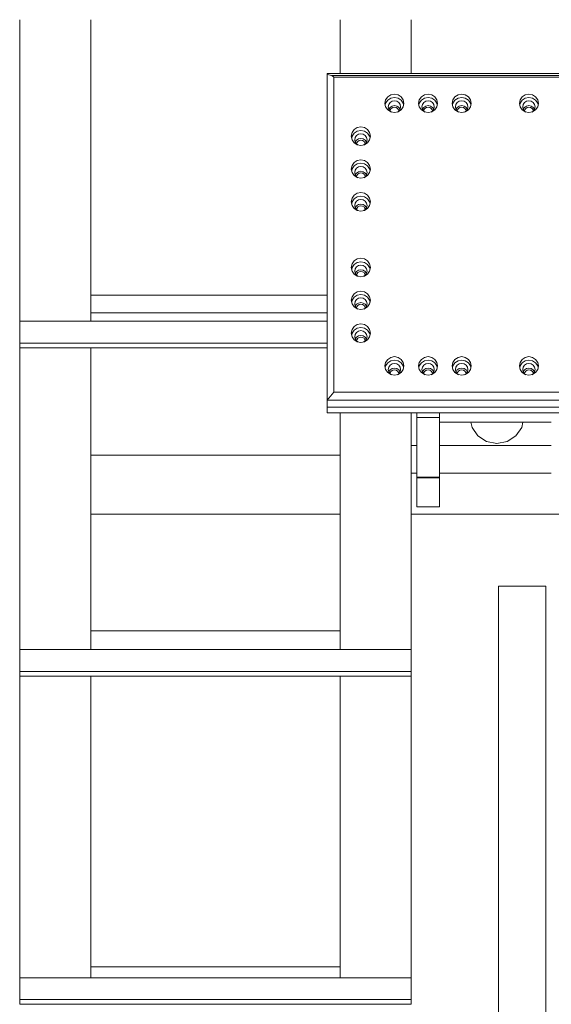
# Model space of a CAD drawing. Header units: millimetres. Extents: x 53056 to 116131, y -669674 to -625124.
# Tile 189 of 256: x 61040 to 61514, y -633938 to -633058. Entities that reach past the tile are written whole.
import ezdxf

# ---------------------------------------------------------------- set-up
doc = ezdxf.new("R2010")
doc.units = ezdxf.units.MM
doc.header["$MEASUREMENT"] = 0
doc.linetypes.add('DGN Style 1', pattern=[536.199087, 0.892178, -535.306909])
doc.linetypes.add('DGN Style 2', pattern=[892.178182, 535.306909, -356.871273])
doc.layers.add('Side Cradle Tower', color=7, linetype='Continuous', lineweight=0)

# ---------------------------------------------------------------- blocks, each defined once
blk = doc.blocks.new('*U55')
at = {"layer": 'Side Cradle Tower', "color": 7, "linetype": 'Continuous', "lineweight": 0}
for p, q in [((-23554.07, 14341.16), (-23554.07, 14071.75)), ((-23490.57, 14071.75), (-23490.57, 14341.16)), ((-23268.04, 14293.23), (-23268.04, 14341.16)), ((-23204.54, 14341.16), (-23204.54, 14293.23)), ((-22979.54, 14293.23), (-23279.54, 14293.23)), ((-23279.54, 14292.06), (-23279.54, 14293.23)), ((-23279.54, 14292.06), (-23279.54, 14001.24)), ((-23275.3, 14291.24), (-23279.54, 14292.06)), ((-22983.78, 14291.24), (-23275.3, 14291.24)), ((-23275.3, 14291.24), (-23273.54, 14289.89)), ((-23234.54, 14289.89), (-23273.54, 14289.89)), ((-23225.55, 14272.31), (-23222.79, 14274.11)), ((-23224.62, 14265.33), (-23223.43, 14267.07)), ((-23219.54, 14271.58), (-23216.29, 14270.95)), ((-23195.55, 14272.31), (-23192.79, 14274.11)), ((-23189.54, 14271.58), (-23186.29, 14270.95)), ((-23165.55, 14272.31), (-23162.79, 14274.11)), ((-23164.62, 14265.33), (-23163.43, 14267.07)), ((-23159.54, 14271.58), (-23156.29, 14270.95)), ((-23105.55, 14272.31), (-23102.79, 14274.11)), ((-23099.54, 14271.58), (-23096.29, 14270.95)), ((-23225.04, 14263.27), (-23224.62, 14265.33)), ((-23223.43, 14262.85), (-23224.59, 14261.16)), ((-23223.43, 14262.85), (-23224.59, 14261.16)), ((-23221.64, 14264.02), (-23223.43, 14262.85)), ((-23221.64, 14264.02), (-23223.43, 14262.85)), ((-23222.98, 14263.15), (-23223.43, 14262.85)), ((-23219.54, 14264.43), (-23217.43, 14264.02)), ((-23218.01, 14262.66), (-23216.71, 14261.82)), ((-23215.65, 14262.85), (-23217.43, 14264.02)), ((-23215.65, 14262.85), (-23217.43, 14264.02)), ((-23215.65, 14262.85), (-23216.37, 14263.32)), ((-23214.49, 14261.16), (-23215.65, 14262.85)), ((-23214.49, 14261.16), (-23215.65, 14262.85)), ((-23193.43, 14262.85), (-23194.59, 14261.16)), ((-23193.43, 14262.85), (-23194.59, 14261.16)), ((-23194.59, 14261.16), (-23194.08, 14261.9)), ((-23191.64, 14264.02), (-23193.43, 14262.85)), ((-23191.64, 14264.02), (-23193.43, 14262.85)), ((-23193.43, 14262.85), (-23193.19, 14263.01)), ((-23189.54, 14264.43), (-23187.43, 14264.02)), ((-23185.65, 14262.85), (-23187.43, 14264.02)), ((-23185.65, 14262.85), (-23187.43, 14264.02)), ((-23185.65, 14259.47), (-23186.93, 14258.63)), ((-23186.1, 14263.15), (-23185.65, 14262.85)), ((-23184.49, 14261.16), (-23185.65, 14262.85)), ((-23184.49, 14261.16), (-23185.65, 14262.85)), ((-23165.04, 14263.27), (-23164.62, 14265.33)), ((-23163.43, 14262.85), (-23164.59, 14261.16)), ((-23163.43, 14262.85), (-23164.59, 14261.16)), ((-23163.45, 14259.5), (-23163.23, 14260.55)), ((-23161.64, 14264.02), (-23163.43, 14262.85)), ((-23161.64, 14264.02), (-23163.43, 14262.85)), ((-23162.98, 14263.15), (-23163.43, 14262.85)), ((-23159.54, 14264.43), (-23157.43, 14264.02)), ((-23157.42, 14264.01), (-23157.43, 14264.02)), ((-23155.65, 14262.85), (-23157.43, 14264.02)), ((-23155.65, 14262.85), (-23157.43, 14264.02)), ((-23155.65, 14262.85), (-23156.19, 14263.21)), ((-23154.49, 14261.16), (-23155.65, 14262.85)), ((-23154.49, 14261.16), (-23155.65, 14262.85)), ((-23154.49, 14261.16), (-23155.27, 14262.3)), ((-23151.04, 14266.43), (-23151.04, 14266.43)), ((-23103.43, 14262.85), (-23104.59, 14261.16)), ((-23103.43, 14262.85), (-23104.59, 14261.16)), ((-23104.09, 14261.89), (-23104.59, 14261.16)), ((-23103.23, 14260.55), (-23103.45, 14259.5)), ((-23103.23, 14260.55), (-23103.45, 14259.5)), ((-23101.64, 14264.02), (-23103.43, 14262.85)), ((-23101.64, 14264.02), (-23103.43, 14262.85)), ((-23103.2, 14263), (-23103.43, 14262.85)), ((-23102.37, 14261.82), (-23103.23, 14260.55)), ((-23102.37, 14261.82), (-23103.23, 14260.55)), ((-23101.07, 14262.66), (-23102.37, 14261.82)), ((-23101.07, 14262.66), (-23102.37, 14261.82)), ((-23099.54, 14264.43), (-23097.43, 14264.02)), ((-23097.33, 14263.95), (-23097.43, 14264.02)), ((-23095.65, 14262.85), (-23097.43, 14264.02)), ((-23095.65, 14262.85), (-23097.43, 14264.02)), ((-23095.65, 14259.47), (-23096.93, 14258.63)), ((-23095.65, 14262.85), (-23096.1, 14263.15)), ((-23094.49, 14261.16), (-23095.65, 14262.85)), ((-23094.49, 14261.16), (-23095.65, 14262.85)), ((-23249.54, 14242.25), (-23246.29, 14241.62)), ((-23243.53, 14242.98), (-23241.69, 14240.29)), ((-23253.43, 14233.53), (-23254.59, 14231.84)), ((-23253.43, 14233.53), (-23254.59, 14231.84)), ((-23254.55, 14231.88), (-23254.59, 14231.84)), ((-23253.43, 14233.53), (-23253.73, 14233.09)), ((-23251.64, 14234.69), (-23253.43, 14233.53)), ((-23251.64, 14234.69), (-23253.43, 14233.53)), ((-23249.54, 14235.1), (-23247.43, 14234.69)), ((-23249.54, 14233.64), (-23248.01, 14233.34)), ((-23246.83, 14234.3), (-23247.43, 14234.69)), ((-23245.65, 14233.53), (-23247.43, 14234.69)), ((-23245.65, 14233.53), (-23247.43, 14234.69)), ((-23244.49, 14231.84), (-23245.65, 14233.53)), ((-23244.49, 14231.84), (-23245.65, 14233.53)), ((-23241.69, 14240.29), (-23241.04, 14237.11)), ((-23252.15, 14229.31), (-23253.43, 14230.14)), ((-23246.29, 14215.46), (-23249.54, 14216.09)), ((-23247.43, 14209.59), (-23249.54, 14210)), ((-23249.54, 14205.78), (-23247.43, 14205.37)), ((-23247.43, 14205.37), (-23247.11, 14205.16)), ((-23254.59, 14202.51), (-23254.41, 14202.76)), ((-23253.59, 14203.97), (-23253.43, 14204.2)), ((-23248.01, 14204.01), (-23246.71, 14203.17)), ((-23245.9, 14204.36), (-23245.65, 14204.2)), ((-23249.54, 14183.6), (-23246.29, 14182.97)), ((-23243.53, 14184.33), (-23241.69, 14181.64)), ((-23241.69, 14181.64), (-23241.04, 14178.46)), ((-23253.43, 14174.88), (-23254.59, 14173.19)), ((-23253.43, 14174.88), (-23254.59, 14173.19)), ((-23254.55, 14173.23), (-23254.59, 14173.19)), ((-23253.43, 14174.88), (-23253.73, 14174.44)), ((-23251.64, 14176.04), (-23253.43, 14174.88)), ((-23251.64, 14176.04), (-23253.43, 14174.88)), ((-23252.15, 14170.66), (-23253.43, 14171.49)), ((-23249.54, 14176.45), (-23247.43, 14176.04)), ((-23246.83, 14175.65), (-23247.43, 14176.04)), ((-23245.65, 14174.88), (-23247.43, 14176.04)), ((-23245.65, 14174.88), (-23247.43, 14176.04)), ((-23246.71, 14173.84), (-23245.84, 14172.57)), ((-23245.84, 14172.57), (-23245.63, 14171.52)), ((-23244.49, 14173.19), (-23245.65, 14174.88)), ((-23244.49, 14173.19), (-23245.65, 14174.88)), ((-23258.04, 14119.81), (-23257.39, 14122.99)), ((-23251.64, 14117.39), (-23253.43, 14116.23)), ((-23251.64, 14117.39), (-23253.43, 14116.23)), ((-23249.54, 14124.95), (-23246.29, 14124.32)), ((-23249.54, 14117.8), (-23247.43, 14117.39)), ((-23247.12, 14117.19), (-23247.43, 14117.39)), ((-23245.65, 14116.23), (-23247.43, 14117.39)), ((-23245.65, 14116.23), (-23247.43, 14117.39)), ((-23253.43, 14116.23), (-23254.59, 14114.53)), ((-23253.43, 14116.23), (-23254.59, 14114.53)), ((-23254.41, 14114.79), (-23254.59, 14114.53)), ((-23253.43, 14116.23), (-23253.58, 14116.01)), ((-23252.15, 14112.01), (-23253.43, 14112.84)), ((-23245.65, 14116.23), (-23245.91, 14116.4)), ((-23244.49, 14114.53), (-23245.65, 14116.23)), ((-23244.49, 14114.53), (-23245.65, 14116.23)), ((-23490.57, 14095.2), (-23279.54, 14095.2)), ((-23249.54, 14095.63), (-23246.29, 14095)), ((-23243.53, 14096.36), (-23241.69, 14093.66)), ((-23241.69, 14093.66), (-23241.04, 14090.48)), ((-23253.43, 14086.9), (-23254.59, 14085.21)), ((-23253.43, 14086.9), (-23254.59, 14085.21)), ((-23254.55, 14085.26), (-23254.59, 14085.21)), ((-23253.43, 14086.9), (-23253.73, 14086.46)), ((-23251.64, 14088.07), (-23253.43, 14086.9)), ((-23251.64, 14088.07), (-23253.43, 14086.9)), ((-23252.15, 14082.68), (-23253.43, 14083.52)), ((-23249.54, 14088.48), (-23247.43, 14088.07)), ((-23246.83, 14087.68), (-23247.43, 14088.07)), ((-23245.65, 14086.9), (-23247.43, 14088.07)), ((-23245.65, 14086.9), (-23247.43, 14088.07)), ((-23246.71, 14085.87), (-23245.84, 14084.6)), ((-23245.84, 14084.6), (-23245.63, 14083.55)), ((-23244.49, 14085.21), (-23245.65, 14086.9)), ((-23244.49, 14085.21), (-23245.65, 14086.9)), ((-23554.07, 14079.2), (-23554.07, 14071.75)), ((-23279.54, 14079.2), (-23490.57, 14079.2)), ((-23490.57, 14074.69), (-23490.57, 14074.69)), ((-23554.07, 14071.75), (-23279.54, 14071.75)), ((-23249.54, 14066.3), (-23246.29, 14065.67)), ((-23253.43, 14057.58), (-23254.59, 14055.88)), ((-23253.43, 14057.58), (-23254.59, 14055.88)), ((-23253.43, 14057.58), (-23253.91, 14056.87)), ((-23251.64, 14058.74), (-23253.43, 14057.58)), ((-23251.64, 14058.74), (-23253.43, 14057.58)), ((-23249.54, 14059.15), (-23247.43, 14058.74)), ((-23245.65, 14057.58), (-23247.43, 14058.74)), ((-23245.65, 14057.58), (-23247.43, 14058.74)), ((-23245.38, 14057.18), (-23245.65, 14057.58)), ((-23244.49, 14055.88), (-23245.65, 14057.58)), ((-23244.49, 14055.88), (-23245.65, 14057.58)), ((-23244.49, 14055.88), (-23244.61, 14056.05)), ((-23554.07, 14052.21), (-23279.54, 14052.21)), ((-23554.07, 14047.97), (-23554.07, 13952.2)), ((-23554.07, 14047.97), (-23554.07, 13778.56)), ((-23554.07, 14047.97), (-23279.54, 14047.97)), ((-23490.57, 13778.56), (-23490.57, 14047.97)), ((-23252.79, 14053.48), (-23255.55, 14055.28)), ((-23252.15, 14053.36), (-23253.43, 14054.19)), ((-23245.84, 14055.27), (-23245.63, 14054.22)), ((-23227.39, 14028.65), (-23228.04, 14031.83)), ((-23221.64, 14029.42), (-23223.43, 14028.25)), ((-23221.64, 14029.42), (-23223.43, 14028.25)), ((-23219.54, 14036.98), (-23216.29, 14036.35)), ((-23219.54, 14029.83), (-23217.43, 14029.42)), ((-23217.21, 14029.27), (-23217.43, 14029.42)), ((-23215.65, 14028.25), (-23217.43, 14029.42)), ((-23215.65, 14028.25), (-23217.43, 14029.42)), ((-23191.64, 14029.42), (-23193.43, 14028.25)), ((-23191.64, 14029.42), (-23193.43, 14028.25)), ((-23191.64, 14033.64), (-23189.54, 14034.05)), ((-23189.54, 14036.98), (-23186.29, 14036.35)), ((-23189.54, 14029.83), (-23187.43, 14029.42)), ((-23185.65, 14028.25), (-23187.43, 14029.42)), ((-23185.65, 14028.25), (-23187.43, 14029.42)), ((-23168.04, 14031.83), (-23167.39, 14035.01)), ((-23167.39, 14035.01), (-23165.55, 14037.71)), ((-23161.64, 14029.42), (-23163.43, 14028.25)), ((-23161.64, 14029.42), (-23163.43, 14028.25)), ((-23161.64, 14033.64), (-23159.54, 14034.05)), ((-23159.54, 14036.98), (-23156.29, 14036.35)), ((-23159.54, 14029.83), (-23157.43, 14029.42)), ((-23156.95, 14029.1), (-23157.43, 14029.42)), ((-23155.65, 14028.25), (-23157.43, 14029.42)), ((-23155.65, 14028.25), (-23157.43, 14029.42)), ((-23151.04, 14031.83), (-23151.04, 14031.83)), ((-23101.64, 14029.42), (-23103.43, 14028.25)), ((-23101.64, 14029.42), (-23103.43, 14028.25)), ((-23101.64, 14033.64), (-23099.54, 14034.05)), ((-23099.54, 14036.98), (-23096.29, 14036.35)), ((-23099.54, 14029.83), (-23097.43, 14029.42)), ((-23096.83, 14029.03), (-23097.43, 14029.42)), ((-23095.65, 14028.25), (-23097.43, 14029.42)), ((-23095.65, 14028.25), (-23097.43, 14029.42)), ((-23223.43, 14028.25), (-23224.59, 14026.56)), ((-23223.43, 14028.25), (-23224.59, 14026.56)), ((-23224.22, 14027.09), (-23224.59, 14026.56)), ((-23218.01, 14028.06), (-23216.71, 14027.22)), ((-23215.65, 14028.25), (-23216.05, 14028.52)), ((-23214.49, 14026.56), (-23215.65, 14028.25)), ((-23214.49, 14026.56), (-23215.65, 14028.25)), ((-23214.04, 14028.67), (-23214.46, 14026.61)), ((-23214.04, 14028.67), (-23214.04, 14028.67)), ((-23193.43, 14028.25), (-23194.59, 14026.56)), ((-23193.43, 14028.25), (-23194.59, 14026.56)), ((-23194.59, 14026.56), (-23194.4, 14026.83)), ((-23193.59, 14028.01), (-23193.43, 14028.25)), ((-23183.53, 14025.96), (-23186.29, 14024.16)), ((-23185.84, 14025.95), (-23185.63, 14024.9)), ((-23185.84, 14025.95), (-23185.63, 14024.9)), ((-23184.49, 14026.56), (-23185.65, 14028.25)), ((-23184.49, 14026.56), (-23185.65, 14028.25)), ((-23184.86, 14027.09), (-23184.49, 14026.56)), ((-23163.43, 14028.25), (-23164.59, 14026.56)), ((-23163.43, 14028.25), (-23164.59, 14026.56)), ((-23164.22, 14027.09), (-23164.59, 14026.56)), ((-23155.65, 14028.25), (-23155.78, 14028.34)), ((-23154.49, 14026.56), (-23155.65, 14028.25)), ((-23154.49, 14026.56), (-23155.65, 14028.25)), ((-23154.49, 14026.56), (-23154.96, 14027.24)), ((-23103.43, 14028.25), (-23104.59, 14026.56)), ((-23103.43, 14028.25), (-23104.59, 14026.56)), ((-23104.41, 14026.82), (-23104.59, 14026.56)), ((-23103.43, 14028.25), (-23103.6, 14028)), ((-23098.01, 14028.06), (-23096.71, 14027.22)), ((-23094.49, 14026.56), (-23095.65, 14028.25)), ((-23094.49, 14026.56), (-23095.65, 14028.25)), ((-23094.49, 14026.56), (-23094.86, 14027.09)), ((-23091.69, 14028.65), (-23093.53, 14025.96)), ((-23273.54, 14015.95), (-23273.54, 14008.37)), ((-23273.54, 14008.37), (-23279.54, 14001.24)), ((-23273.54, 14008.37), (-23234.54, 14008.37)), ((-23279.54, 14001.24), (-23279.54, 13995.13)), ((-23279.54, 14001.24), (-22982.02, 14001.24)), ((-23279.54, 13989.85), (-23279.54, 13995.13)), ((-23279.54, 13989.85), (-23234.54, 13989.85)), ((-23268.04, 13778.56), (-23268.04, 13989.85)), ((-23204.48, 13960.92), (-23204.48, 13989.85)), ((-23199.48, 13985.81), (-23179.48, 13985.81)), ((-23179.48, 13981.75), (-23079.54, 13981.75)), ((-23204.54, 13960.92), (-23199.48, 13960.92)), ((-23179.48, 13960.92), (-23079.54, 13960.92)), ((-23490.57, 13956.71), (-23490.57, 13956.71)), ((-23268.04, 13952.2), (-23490.57, 13952.2)), ((-23268.04, 13956.71), (-23268.04, 13956.71)), ((-23199.48, 13932.37), (-23199.48, 13941.65)), ((-23179.48, 13941.65), (-23179.48, 13932.37)), ((-23199.48, 13935.92), (-23204.54, 13935.92)), ((-23204.48, 13935.92), (-23204.48, 13899.55)), ((-23079.54, 13935.92), (-23179.48, 13935.92)), ((-23199.48, 13932.37), (-23179.48, 13932.37)), ((-23199.48, 13931.95), (-23179.48, 13931.95)), ((-23199.48, 13906.13), (-23199.48, 13906.22)), ((-23179.48, 13906.22), (-23179.48, 13906.13)), ((-23268.04, 13899.55), (-23490.57, 13899.55)), ((-23204.48, 13899.55), (-23054.54, 13899.55)), ((-23199.48, 13906.13), (-23179.48, 13906.13)), ((-23490.57, 13886.25), (-23490.57, 13886.26)), ((-23268.04, 13886.26), (-23268.04, 13886.25)), ((-23105.54, 13835.2), (-23097.5, 13835.2)), ((-23490.57, 13795.2), (-23268.04, 13795.2)), ((-23204.54, 13795.2), (-23204.48, 13795.2)), ((-23204.48, 13778.56), (-23204.48, 13795.2)), ((-23554.07, 13778.56), (-23204.48, 13778.56)), ((-23554.07, 13759.01), (-23204.48, 13759.01)), ((-23554.07, 13754.78), (-23554.07, 13554.19)), ((-23554.07, 13754.78), (-23204.48, 13754.78)), ((-23490.57, 13554.19), (-23490.57, 13754.78)), ((-23268.04, 13554.19), (-23268.04, 13754.78)), ((-23554.07, 13554.19), (-23554.07, 13485.37)), ((-23490.57, 13485.37), (-23490.57, 13554.19)), ((-23268.04, 13485.37), (-23268.04, 13554.19)), ((-23204.54, 13554.19), (-23204.54, 13485.37)), ((-23126.53, 13144.99), (-23126.54, 13554.19)), ((-23084.54, 13554.19), (-23084.54, 13180.11)), ((-23490.57, 13495.2), (-23268.04, 13495.2)), ((-23204.54, 13495.2), (-23204.48, 13495.2)), ((-23204.48, 13485.37), (-23204.48, 13495.2)), ((-23554.07, 13485.37), (-23204.48, 13485.37)), ((-23554.07, 13465.82), (-23204.48, 13465.82)), ((-23554.07, 13461.58), (-23204.48, 13461.58))]:
    blk.add_line(p, q, dxfattribs=at)
at = {"layer": 'Side Cradle Tower', "color": 7, "linetype": 'DGN Style 2', "lineweight": 0}
for p, q in [((-23105.93, 13976.93), (-23111.14, 13969.32)), ((-23104.95, 13981.75), (-23105.93, 13976.93))]:
    blk.add_line(p, q, dxfattribs=at)
at = {"layer": 'Side Cradle Tower', "color": 7, "linetype": 'Continuous', "lineweight": 0, "flags": 128}
for points in [[(-23273.54, 14289.89), (-23273.54, 14251.77), (-23273.54, 14222.45), (-23273.54, 14193.12), (-23273.54, 14149.13), (-23273.54, 14075.82), (-23273.54, 14046.5), (-23273.54, 14015.95)], [(-22985.54, 14015.95), (-22985.54, 14046.5), (-22985.54, 14075.82), (-22985.54, 14149.13), (-22985.54, 14193.12), (-22985.54, 14222.45), (-22985.54, 14251.77), (-22985.54, 14289.89), (-22993.29, 14289.89), (-23024.54, 14289.89), (-23054.54, 14289.89), (-23129.54, 14289.89), (-23174.54, 14289.89), (-23204.54, 14289.89), (-23234.54, 14289.89)], [(-23228.04, 14266.43), (-23227.39, 14269.61), (-23225.55, 14272.31)], [(-23227.72, 14264.85), (-23227.39, 14266.45), (-23225.55, 14269.15), (-23222.79, 14270.95), (-23219.54, 14271.58)], [(-23223.43, 14267.07), (-23221.64, 14268.24), (-23219.54, 14268.65), (-23217.43, 14268.24), (-23215.65, 14267.07), (-23214.46, 14265.33), (-23214.04, 14263.27)], [(-23222.79, 14274.11), (-23219.54, 14274.74), (-23216.29, 14274.11), (-23213.53, 14272.31), (-23211.69, 14269.61), (-23211.04, 14266.43)], [(-23216.29, 14270.95), (-23213.53, 14269.15), (-23211.69, 14266.45), (-23211.36, 14264.85)], [(-23198.04, 14266.43), (-23197.39, 14269.61), (-23195.55, 14272.31)], [(-23197.72, 14264.85), (-23197.39, 14266.45), (-23195.55, 14269.15), (-23192.79, 14270.95), (-23189.54, 14271.58)], [(-23195.04, 14263.27), (-23194.62, 14265.33), (-23193.43, 14267.07), (-23191.64, 14268.24), (-23189.54, 14268.65), (-23187.43, 14268.24), (-23185.65, 14267.07), (-23184.46, 14265.33), (-23184.04, 14263.27)], [(-23192.79, 14274.11), (-23189.54, 14274.74), (-23186.29, 14274.11), (-23183.53, 14272.31), (-23181.69, 14269.61), (-23181.04, 14266.43)], [(-23186.29, 14270.95), (-23183.53, 14269.15), (-23181.69, 14266.45), (-23181.36, 14264.85)], [(-23168.04, 14266.43), (-23167.39, 14269.61), (-23165.55, 14272.31)], [(-23167.72, 14264.85), (-23167.39, 14266.45), (-23165.55, 14269.15), (-23162.79, 14270.95), (-23159.54, 14271.58)], [(-23163.43, 14267.07), (-23161.64, 14268.24), (-23159.54, 14268.65), (-23157.43, 14268.24), (-23155.65, 14267.07), (-23154.46, 14265.33), (-23154.04, 14263.27)], [(-23162.79, 14274.11), (-23159.54, 14274.74), (-23156.29, 14274.11), (-23153.53, 14272.31), (-23151.69, 14269.61), (-23151.04, 14266.43)], [(-23156.29, 14270.95), (-23153.53, 14269.15), (-23151.69, 14266.45), (-23151.36, 14264.85)], [(-23108.04, 14266.43), (-23107.39, 14269.61), (-23105.55, 14272.31)], [(-23107.72, 14264.85), (-23107.39, 14266.45), (-23105.55, 14269.15), (-23102.79, 14270.95), (-23099.54, 14271.58)], [(-23105.04, 14263.27), (-23104.62, 14265.33), (-23103.43, 14267.07), (-23101.64, 14268.24), (-23099.54, 14268.65), (-23097.43, 14268.24), (-23095.65, 14267.07), (-23094.46, 14265.33), (-23094.04, 14263.27)], [(-23102.79, 14274.11), (-23099.54, 14274.74), (-23096.29, 14274.11), (-23093.53, 14272.31), (-23091.69, 14269.61), (-23091.04, 14266.43)], [(-23096.29, 14270.95), (-23093.53, 14269.15), (-23091.69, 14266.45), (-23091.36, 14264.85)], [(-23211.04, 14266.43), (-23211.69, 14263.25), (-23213.53, 14260.56), (-23216.29, 14258.76), (-23219.54, 14258.12), (-23222.79, 14258.76), (-23225.55, 14260.56), (-23227.39, 14263.25), (-23228.04, 14266.43), (-23228.04, 14266.43)], [(-23222.15, 14258.63), (-23223.43, 14259.47), (-23224.62, 14261.21), (-23225.04, 14263.27), (-23225.04, 14263.27)], [(-23224.59, 14261.16), (-23223.43, 14262.85), (-23221.64, 14264.02), (-23219.54, 14264.43)], [(-23223.89, 14262.17), (-23224.42, 14261.4), (-23224.59, 14261.16)], [(-23223.45, 14259.5), (-23223.23, 14260.55), (-23222.37, 14261.82), (-23221.07, 14262.66), (-23219.54, 14262.96), (-23218.01, 14262.66)], [(-23223.45, 14259.5), (-23223.23, 14260.55), (-23222.37, 14261.82), (-23221.07, 14262.66), (-23221.07, 14262.66)], [(-23223.45, 14259.5), (-23223.23, 14260.55), (-23222.37, 14261.82), (-23221.07, 14262.66), (-23221.07, 14262.66)], [(-23218.01, 14262.66), (-23218.01, 14262.66), (-23216.71, 14261.82), (-23215.84, 14260.55), (-23215.63, 14259.5)], [(-23218.01, 14262.66), (-23218.01, 14262.66), (-23216.71, 14261.82), (-23215.84, 14260.55), (-23215.63, 14259.5)], [(-23217.43, 14264.02), (-23215.65, 14262.85), (-23214.49, 14261.16)], [(-23214.04, 14263.27), (-23214.04, 14263.27), (-23214.46, 14261.21), (-23215.65, 14259.47), (-23216.93, 14258.63)], [(-23216.71, 14261.82), (-23215.84, 14260.55), (-23215.63, 14259.5)], [(-23214.49, 14261.16), (-23215.06, 14261.98), (-23215.47, 14262.59)], [(-23183.53, 14260.56), (-23186.29, 14258.76), (-23189.54, 14258.12), (-23192.79, 14258.76), (-23195.55, 14260.56), (-23197.39, 14263.25), (-23198.04, 14266.43), (-23198.04, 14266.43)], [(-23192.15, 14258.63), (-23193.43, 14259.47), (-23194.62, 14261.21), (-23195.04, 14263.27), (-23195.04, 14263.27)], [(-23194.59, 14261.16), (-23193.43, 14262.85), (-23191.64, 14264.02), (-23189.54, 14264.43)], [(-23193.45, 14259.5), (-23193.23, 14260.55), (-23192.37, 14261.82), (-23191.07, 14262.66), (-23189.54, 14262.96), (-23188.01, 14262.66), (-23187.21, 14262.14), (-23186.71, 14261.82), (-23185.84, 14260.55), (-23185.63, 14259.5)], [(-23193.45, 14259.5), (-23193.23, 14260.55), (-23192.37, 14261.82), (-23191.07, 14262.66), (-23191.07, 14262.66)], [(-23193.45, 14259.5), (-23193.23, 14260.55), (-23192.37, 14261.82), (-23191.07, 14262.66), (-23191.07, 14262.66)], [(-23188.01, 14262.66), (-23188.01, 14262.66), (-23187.21, 14262.14), (-23186.71, 14261.82), (-23185.84, 14260.55), (-23185.63, 14259.5)], [(-23188.01, 14262.66), (-23188.01, 14262.66), (-23187.21, 14262.14), (-23186.71, 14261.82), (-23185.84, 14260.55), (-23185.63, 14259.5)], [(-23187.43, 14264.02), (-23185.65, 14262.85), (-23184.49, 14261.16)], [(-23184.04, 14263.27), (-23184.04, 14263.27), (-23184.46, 14261.21), (-23185.65, 14259.47)], [(-23181.04, 14266.43), (-23181.04, 14266.43), (-23181.69, 14263.25), (-23183.53, 14260.56)], [(-23151.04, 14266.43), (-23151.69, 14263.25), (-23153.53, 14260.56), (-23156.29, 14258.76), (-23159.54, 14258.12), (-23162.79, 14258.76), (-23165.55, 14260.56), (-23167.39, 14263.25), (-23168.04, 14266.43), (-23168.04, 14266.43)], [(-23162.15, 14258.63), (-23163.43, 14259.47), (-23164.62, 14261.21), (-23165.04, 14263.27), (-23165.04, 14263.27)], [(-23164.59, 14261.16), (-23163.43, 14262.85), (-23161.64, 14264.02), (-23159.54, 14264.43)], [(-23163.89, 14262.17), (-23164.42, 14261.4), (-23164.59, 14261.16)], [(-23163.45, 14259.5), (-23163.23, 14260.55), (-23162.37, 14261.82), (-23161.07, 14262.66), (-23161.07, 14262.66)], [(-23163.45, 14259.5), (-23163.23, 14260.55), (-23162.37, 14261.82), (-23161.07, 14262.66), (-23161.07, 14262.66)], [(-23163.23, 14260.55), (-23162.37, 14261.82), (-23161.07, 14262.66), (-23159.54, 14262.96), (-23158.01, 14262.66), (-23156.71, 14261.82), (-23155.84, 14260.55), (-23155.63, 14259.5)], [(-23158.01, 14262.66), (-23158.01, 14262.66), (-23156.71, 14261.82), (-23155.84, 14260.55), (-23155.63, 14259.5)], [(-23158.01, 14262.66), (-23158.01, 14262.66), (-23156.71, 14261.82), (-23155.84, 14260.55), (-23155.63, 14259.5)], [(-23157.43, 14264.02), (-23155.65, 14262.85), (-23154.49, 14261.16)], [(-23154.04, 14263.27), (-23154.04, 14263.27), (-23154.46, 14261.21), (-23155.65, 14259.47), (-23156.93, 14258.63)], [(-23102.79, 14258.76), (-23105.55, 14260.56), (-23107.39, 14263.25), (-23108.04, 14266.43), (-23108.04, 14266.43)], [(-23102.15, 14258.63), (-23103.43, 14259.47), (-23104.62, 14261.21), (-23105.04, 14263.27), (-23105.04, 14263.27)], [(-23104.59, 14261.16), (-23103.43, 14262.85), (-23101.64, 14264.02), (-23099.54, 14264.43)], [(-23103.45, 14259.5), (-23103.23, 14260.55), (-23102.37, 14261.82), (-23101.07, 14262.66), (-23099.54, 14262.96), (-23098.01, 14262.66), (-23096.71, 14261.82), (-23095.84, 14260.55), (-23095.63, 14259.5)], [(-23091.04, 14266.43), (-23091.04, 14266.43), (-23091.69, 14263.25), (-23093.53, 14260.56), (-23096.29, 14258.76), (-23099.54, 14258.12), (-23102.79, 14258.76)], [(-23098.01, 14262.66), (-23096.71, 14261.82), (-23095.84, 14260.55), (-23095.63, 14259.5)], [(-23098.01, 14262.66), (-23096.71, 14261.82), (-23095.84, 14260.55), (-23095.63, 14259.5)], [(-23097.43, 14264.02), (-23095.65, 14262.85), (-23094.49, 14261.16)], [(-23094.04, 14263.27), (-23094.04, 14263.27), (-23094.46, 14261.21), (-23095.65, 14259.47)], [(-23258.04, 14237.11), (-23257.39, 14240.29), (-23255.55, 14242.98), (-23252.79, 14244.78), (-23249.54, 14245.42), (-23246.29, 14244.78), (-23243.53, 14242.98)], [(-23257.72, 14235.53), (-23257.39, 14237.12), (-23255.55, 14239.82), (-23252.79, 14241.62), (-23249.54, 14242.25)], [(-23246.29, 14241.62), (-23243.53, 14239.82), (-23241.69, 14237.12), (-23241.36, 14235.53)], [(-23241.04, 14237.11), (-23241.69, 14233.93), (-23243.53, 14231.23), (-23246.29, 14229.43), (-23249.54, 14228.8), (-23252.79, 14229.43), (-23255.55, 14231.23), (-23257.39, 14233.93), (-23258.04, 14237.11), (-23258.04, 14237.11)], [(-23255.04, 14233.94), (-23254.62, 14236), (-23253.43, 14237.75), (-23251.64, 14238.91), (-23249.54, 14239.32), (-23247.43, 14238.91), (-23245.65, 14237.75), (-23244.46, 14236), (-23244.04, 14233.94)], [(-23253.43, 14230.14), (-23254.62, 14231.89), (-23255.04, 14233.94), (-23255.04, 14233.94)], [(-23254.59, 14231.84), (-23253.43, 14233.53), (-23251.64, 14234.69), (-23249.54, 14235.1)], [(-23253.45, 14230.17), (-23253.23, 14231.22), (-23252.37, 14232.49), (-23251.07, 14233.34), (-23249.54, 14233.64)], [(-23253.45, 14230.17), (-23253.23, 14231.22), (-23252.37, 14232.49), (-23251.07, 14233.34), (-23251.07, 14233.34)], [(-23253.45, 14230.17), (-23253.23, 14231.22), (-23252.37, 14232.49), (-23251.07, 14233.34), (-23251.07, 14233.34)], [(-23248.01, 14233.34), (-23246.71, 14232.49), (-23245.84, 14231.22), (-23245.63, 14230.17)], [(-23248.01, 14233.34), (-23248.01, 14233.34), (-23246.71, 14232.49), (-23245.84, 14231.22), (-23245.63, 14230.17)], [(-23248.01, 14233.34), (-23248.01, 14233.34), (-23246.71, 14232.49), (-23245.84, 14231.22), (-23245.63, 14230.17)], [(-23247.43, 14234.69), (-23245.65, 14233.53), (-23244.49, 14231.84)], [(-23244.04, 14233.94), (-23244.04, 14233.94), (-23244.46, 14231.89), (-23245.65, 14230.14), (-23246.93, 14229.31)], [(-23249.54, 14216.09), (-23252.79, 14215.46), (-23255.55, 14213.66), (-23257.39, 14210.96), (-23258.04, 14207.78)], [(-23241.04, 14207.78), (-23241.69, 14210.96), (-23243.53, 14213.66), (-23246.29, 14215.46)], [(-23241.04, 14207.78), (-23241.04, 14207.78), (-23241.69, 14204.6), (-23243.53, 14201.91), (-23246.29, 14200.11), (-23249.54, 14199.47), (-23252.79, 14200.11), (-23255.55, 14201.91), (-23257.39, 14204.6), (-23258.04, 14207.78), (-23258.04, 14207.78)], [(-23241.36, 14206.2), (-23241.69, 14207.8), (-23243.53, 14210.49), (-23246.29, 14212.3), (-23249.54, 14212.93), (-23252.79, 14212.3), (-23255.55, 14210.49), (-23257.39, 14207.8), (-23257.72, 14206.2)], [(-23249.54, 14210), (-23251.64, 14209.59), (-23253.43, 14208.42), (-23254.62, 14206.68), (-23255.04, 14204.62)], [(-23254.59, 14202.51), (-23253.43, 14204.2), (-23251.64, 14205.37), (-23249.54, 14205.78)], [(-23254.59, 14202.51), (-23253.43, 14204.2), (-23251.64, 14205.37), (-23251.64, 14205.37)], [(-23254.59, 14202.51), (-23253.43, 14204.2), (-23251.64, 14205.37), (-23251.64, 14205.37)], [(-23244.04, 14204.62), (-23244.46, 14206.68), (-23245.65, 14208.42), (-23247.43, 14209.59)], [(-23247.43, 14205.37), (-23245.65, 14204.2), (-23244.49, 14202.51)], [(-23247.43, 14205.37), (-23247.43, 14205.37), (-23245.65, 14204.2), (-23244.49, 14202.51)], [(-23247.43, 14205.37), (-23247.43, 14205.37), (-23245.65, 14204.2), (-23244.49, 14202.51)], [(-23252.15, 14199.98), (-23253.43, 14200.82), (-23254.62, 14202.56), (-23255.04, 14204.62), (-23255.04, 14204.62)], [(-23253.45, 14200.85), (-23253.23, 14201.9), (-23252.37, 14203.17), (-23251.07, 14204.01), (-23249.54, 14204.31), (-23248.01, 14204.01)], [(-23253.45, 14200.85), (-23253.23, 14201.9), (-23252.37, 14203.17), (-23251.07, 14204.01), (-23251.07, 14204.01)], [(-23253.45, 14200.85), (-23253.23, 14201.9), (-23252.37, 14203.17), (-23251.07, 14204.01), (-23251.07, 14204.01)], [(-23248.01, 14204.01), (-23248.01, 14204.01), (-23246.71, 14203.17)], [(-23248.01, 14204.01), (-23248.01, 14204.01), (-23246.71, 14203.17)], [(-23244.04, 14204.62), (-23244.04, 14204.62), (-23244.46, 14202.56), (-23245.65, 14200.82), (-23246.93, 14199.98)], [(-23246.71, 14203.17), (-23245.84, 14201.9), (-23245.63, 14200.85)], [(-23246.71, 14203.17), (-23245.84, 14201.9), (-23245.63, 14200.85)], [(-23246.71, 14203.17), (-23245.84, 14201.9), (-23245.63, 14200.85)], [(-23258.04, 14178.46), (-23257.39, 14181.64), (-23255.55, 14184.33), (-23252.79, 14186.13), (-23249.54, 14186.77), (-23246.29, 14186.13), (-23243.53, 14184.33)], [(-23257.72, 14176.88), (-23257.39, 14178.47), (-23255.55, 14181.17), (-23252.79, 14182.97), (-23249.54, 14183.6)], [(-23255.04, 14175.29), (-23254.62, 14177.35), (-23253.43, 14179.1), (-23251.64, 14180.26), (-23249.54, 14180.67), (-23247.43, 14180.26), (-23245.65, 14179.1), (-23244.46, 14177.35), (-23244.04, 14175.29)], [(-23246.29, 14182.97), (-23243.53, 14181.17), (-23241.69, 14178.47), (-23241.36, 14176.88)], [(-23241.04, 14178.46), (-23241.69, 14175.28), (-23243.53, 14172.58), (-23246.29, 14170.78), (-23249.54, 14170.15), (-23252.79, 14170.78), (-23255.55, 14172.58), (-23257.39, 14175.28), (-23258.04, 14178.46), (-23258.04, 14178.46)], [(-23253.43, 14171.49), (-23254.62, 14173.24), (-23255.04, 14175.29), (-23255.04, 14175.29)], [(-23254.59, 14173.19), (-23253.43, 14174.88), (-23251.64, 14176.04), (-23249.54, 14176.45)], [(-23253.45, 14171.52), (-23253.23, 14172.57), (-23252.37, 14173.84), (-23251.07, 14174.69), (-23249.54, 14174.99), (-23248.01, 14174.69), (-23246.71, 14173.84)], [(-23253.45, 14171.52), (-23253.23, 14172.57), (-23252.37, 14173.84), (-23251.07, 14174.69), (-23251.07, 14174.69)], [(-23253.45, 14171.52), (-23253.23, 14172.57), (-23252.37, 14173.84), (-23251.07, 14174.69), (-23251.07, 14174.69)], [(-23248.01, 14174.69), (-23248.01, 14174.69), (-23246.71, 14173.84), (-23245.84, 14172.57), (-23245.63, 14171.52)], [(-23248.01, 14174.69), (-23248.01, 14174.69), (-23246.71, 14173.84), (-23245.84, 14172.57), (-23245.63, 14171.52)], [(-23247.43, 14176.04), (-23245.65, 14174.88), (-23244.49, 14173.19)], [(-23244.04, 14175.29), (-23244.04, 14175.29), (-23244.46, 14173.24), (-23245.65, 14171.49), (-23246.93, 14170.66)], [(-23257.39, 14122.99), (-23255.55, 14125.68), (-23252.79, 14127.48), (-23249.54, 14128.12), (-23246.29, 14127.48), (-23243.53, 14125.68), (-23241.69, 14122.99), (-23241.04, 14119.81)], [(-23241.69, 14116.63), (-23243.53, 14113.93), (-23246.29, 14112.13), (-23249.54, 14111.5), (-23252.79, 14112.13), (-23255.55, 14113.93), (-23257.39, 14116.63), (-23258.04, 14119.81), (-23258.04, 14119.81)], [(-23257.72, 14118.23), (-23257.39, 14119.82), (-23255.55, 14122.52), (-23252.79, 14124.32), (-23249.54, 14124.95)], [(-23255.04, 14116.64), (-23254.62, 14118.7), (-23253.43, 14120.45), (-23251.64, 14121.61), (-23249.54, 14122.02), (-23247.43, 14121.61), (-23245.65, 14120.45), (-23244.46, 14118.7), (-23244.04, 14116.64)], [(-23254.59, 14114.53), (-23253.43, 14116.23), (-23251.64, 14117.39), (-23249.54, 14117.8)], [(-23247.43, 14117.39), (-23245.65, 14116.23), (-23244.49, 14114.53)], [(-23246.29, 14124.32), (-23243.53, 14122.52), (-23241.69, 14119.82), (-23241.36, 14118.23)], [(-23241.04, 14119.81), (-23241.04, 14119.81), (-23241.69, 14116.63)], [(-23253.43, 14112.84), (-23254.62, 14114.59), (-23255.04, 14116.64), (-23255.04, 14116.64)], [(-23253.45, 14112.87), (-23253.23, 14113.92), (-23252.37, 14115.19), (-23251.07, 14116.04), (-23249.54, 14116.34), (-23248.01, 14116.04), (-23246.71, 14115.19), (-23245.84, 14113.92), (-23245.63, 14112.87)], [(-23253.45, 14112.87), (-23253.23, 14113.92), (-23252.37, 14115.19), (-23251.07, 14116.04), (-23251.07, 14116.04)], [(-23253.45, 14112.87), (-23253.23, 14113.92), (-23252.37, 14115.19), (-23251.07, 14116.04), (-23251.07, 14116.04)], [(-23248.01, 14116.04), (-23248.01, 14116.04), (-23246.71, 14115.19), (-23245.84, 14113.92), (-23245.63, 14112.87)], [(-23248.01, 14116.04), (-23248.01, 14116.04), (-23246.71, 14115.19), (-23245.84, 14113.92), (-23245.63, 14112.87)], [(-23244.04, 14116.64), (-23244.04, 14116.64), (-23244.46, 14114.59), (-23245.65, 14112.84), (-23246.93, 14112.01)], [(-23258.04, 14090.48), (-23257.39, 14093.66), (-23255.55, 14096.36), (-23252.79, 14098.16), (-23249.54, 14098.79), (-23246.29, 14098.16), (-23243.53, 14096.36)], [(-23257.72, 14088.9), (-23257.39, 14090.5), (-23255.55, 14093.19), (-23252.79, 14095), (-23249.54, 14095.63)], [(-23255.04, 14087.32), (-23254.62, 14089.38), (-23253.43, 14091.12), (-23251.64, 14092.29), (-23249.54, 14092.7), (-23247.43, 14092.29), (-23245.65, 14091.12), (-23244.46, 14089.38), (-23244.04, 14087.32)], [(-23246.29, 14095), (-23243.53, 14093.19), (-23241.69, 14090.5), (-23241.36, 14088.9)], [(-23241.04, 14090.48), (-23241.69, 14087.3), (-23243.53, 14084.61), (-23246.29, 14082.81), (-23249.54, 14082.17), (-23252.79, 14082.81), (-23255.55, 14084.61), (-23257.39, 14087.3), (-23258.04, 14090.48), (-23258.04, 14090.48)], [(-23253.43, 14083.52), (-23254.62, 14085.26), (-23255.04, 14087.32), (-23255.04, 14087.32)], [(-23254.59, 14085.21), (-23253.43, 14086.9), (-23251.64, 14088.07), (-23249.54, 14088.48)], [(-23253.45, 14083.55), (-23253.23, 14084.6), (-23252.37, 14085.87), (-23251.07, 14086.71), (-23249.54, 14087.01), (-23248.01, 14086.71), (-23246.71, 14085.87)], [(-23253.45, 14083.55), (-23253.23, 14084.6), (-23252.37, 14085.87), (-23251.07, 14086.71), (-23251.07, 14086.71)], [(-23253.45, 14083.55), (-23253.23, 14084.6), (-23252.37, 14085.87), (-23251.07, 14086.71), (-23251.07, 14086.71)], [(-23248.01, 14086.71), (-23248.01, 14086.71), (-23246.71, 14085.87), (-23245.84, 14084.6), (-23245.63, 14083.55)], [(-23248.01, 14086.71), (-23248.01, 14086.71), (-23246.71, 14085.87), (-23245.84, 14084.6), (-23245.63, 14083.55)], [(-23247.43, 14088.07), (-23245.65, 14086.9), (-23244.49, 14085.21)], [(-23244.04, 14087.32), (-23244.04, 14087.32), (-23244.46, 14085.26), (-23245.65, 14083.52), (-23246.93, 14082.68)], [(-23554.07, 14047.97), (-23554.07, 14052.21), (-23554.07, 14071.75)], [(-23258.04, 14061.16), (-23257.39, 14064.34), (-23255.55, 14067.03), (-23252.79, 14068.83), (-23249.54, 14069.47), (-23246.29, 14068.83), (-23243.53, 14067.03), (-23241.69, 14064.34), (-23241.04, 14061.16)], [(-23257.72, 14059.58), (-23257.39, 14061.17), (-23255.55, 14063.87), (-23252.79, 14065.67), (-23249.54, 14066.3)], [(-23246.29, 14065.67), (-23243.53, 14063.87), (-23241.69, 14061.17), (-23241.36, 14059.58)], [(-23255.55, 14055.28), (-23257.39, 14057.98), (-23258.04, 14061.16), (-23258.04, 14061.16)], [(-23255.04, 14057.99), (-23254.62, 14060.05), (-23253.43, 14061.8), (-23251.64, 14062.96), (-23249.54, 14063.37), (-23247.43, 14062.96), (-23245.65, 14061.8), (-23244.46, 14060.05), (-23244.04, 14057.99)], [(-23253.43, 14054.19), (-23254.62, 14055.94), (-23255.04, 14057.99), (-23255.04, 14057.99)], [(-23254.59, 14055.88), (-23253.43, 14057.58), (-23251.64, 14058.74), (-23249.54, 14059.15)], [(-23253.45, 14054.22), (-23253.23, 14055.27), (-23252.37, 14056.54), (-23251.07, 14057.39), (-23249.54, 14057.69), (-23248.01, 14057.39), (-23246.71, 14056.54), (-23245.84, 14055.27)], [(-23253.45, 14054.22), (-23253.23, 14055.27), (-23252.37, 14056.54), (-23251.07, 14057.39), (-23251.07, 14057.39)], [(-23253.45, 14054.22), (-23253.23, 14055.27), (-23252.37, 14056.54), (-23251.07, 14057.39), (-23251.07, 14057.39)], [(-23251.64, 14058.74), (-23252.54, 14058.16), (-23253.16, 14057.75)], [(-23241.04, 14061.16), (-23241.04, 14061.16), (-23241.69, 14057.98), (-23243.53, 14055.28), (-23246.29, 14053.48), (-23249.54, 14052.85), (-23252.79, 14053.48)], [(-23248.01, 14057.39), (-23248.01, 14057.39), (-23246.71, 14056.54), (-23245.84, 14055.27), (-23245.63, 14054.22)], [(-23248.01, 14057.39), (-23248.01, 14057.39), (-23246.71, 14056.54), (-23245.84, 14055.27), (-23245.63, 14054.22)], [(-23247.43, 14058.74), (-23245.65, 14057.58), (-23244.49, 14055.88)], [(-23246.32, 14058.02), (-23247.02, 14058.47), (-23247.43, 14058.74)], [(-23244.04, 14057.99), (-23244.04, 14057.99), (-23244.46, 14055.94), (-23245.65, 14054.19), (-23246.93, 14053.36)], [(-23228.04, 14031.83), (-23227.39, 14035.01), (-23225.55, 14037.71), (-23222.79, 14039.51), (-23219.54, 14040.14), (-23216.29, 14039.51), (-23213.53, 14037.71), (-23211.69, 14035.01), (-23211.04, 14031.83)], [(-23198.04, 14031.83), (-23197.39, 14035.01), (-23195.55, 14037.71), (-23192.79, 14039.51), (-23189.54, 14040.14), (-23186.29, 14039.51), (-23183.53, 14037.71), (-23181.69, 14035.01), (-23181.04, 14031.83)], [(-23165.55, 14037.71), (-23162.79, 14039.51), (-23159.54, 14040.14), (-23156.29, 14039.51), (-23153.53, 14037.71), (-23151.69, 14035.01), (-23151.04, 14031.83)], [(-23108.04, 14031.83), (-23107.39, 14035.01), (-23105.55, 14037.71), (-23102.79, 14039.51), (-23099.54, 14040.14), (-23096.29, 14039.51), (-23093.53, 14037.71), (-23091.69, 14035.01), (-23091.04, 14031.83)], [(-23227.72, 14030.25), (-23227.39, 14031.85), (-23225.55, 14034.54), (-23222.79, 14036.35), (-23219.54, 14036.98)], [(-23211.04, 14031.83), (-23211.04, 14031.83), (-23211.69, 14028.65), (-23213.53, 14025.96), (-23216.29, 14024.16), (-23219.54, 14023.52), (-23222.79, 14024.16), (-23225.55, 14025.96), (-23227.39, 14028.65)], [(-23225.04, 14028.67), (-23224.62, 14030.73), (-23223.43, 14032.47), (-23221.64, 14033.64), (-23219.54, 14034.05), (-23217.43, 14033.64), (-23215.65, 14032.47), (-23214.46, 14030.73), (-23214.04, 14028.67)], [(-23224.59, 14026.56), (-23223.43, 14028.25), (-23221.64, 14029.42), (-23219.54, 14029.83)], [(-23214.49, 14026.56), (-23215.65, 14028.25), (-23217.43, 14029.42)], [(-23216.29, 14036.35), (-23213.53, 14034.54), (-23211.69, 14031.85), (-23211.36, 14030.25)], [(-23186.29, 14024.16), (-23189.54, 14023.52), (-23192.79, 14024.16), (-23195.55, 14025.96), (-23197.39, 14028.65), (-23198.04, 14031.83), (-23198.04, 14031.83)], [(-23197.72, 14030.25), (-23197.39, 14031.85), (-23195.55, 14034.54), (-23192.79, 14036.35), (-23189.54, 14036.98)], [(-23195.04, 14028.67), (-23194.62, 14030.73), (-23193.43, 14032.47), (-23191.64, 14033.64)], [(-23194.59, 14026.56), (-23193.43, 14028.25), (-23191.64, 14029.42), (-23189.54, 14029.83)], [(-23189.54, 14034.05), (-23187.43, 14033.64), (-23185.65, 14032.47), (-23184.46, 14030.73), (-23184.04, 14028.67)], [(-23187.43, 14029.42), (-23185.65, 14028.25), (-23184.49, 14026.56)], [(-23186.29, 14036.35), (-23183.53, 14034.54), (-23181.69, 14031.85), (-23181.36, 14030.25)], [(-23181.04, 14031.83), (-23181.04, 14031.83), (-23181.69, 14028.65), (-23183.53, 14025.96)], [(-23151.04, 14031.83), (-23151.69, 14028.65), (-23153.53, 14025.96), (-23156.29, 14024.16), (-23159.54, 14023.52), (-23162.79, 14024.16), (-23165.55, 14025.96), (-23167.39, 14028.65), (-23168.04, 14031.83), (-23168.04, 14031.83)], [(-23167.72, 14030.25), (-23167.39, 14031.85), (-23165.55, 14034.54), (-23162.79, 14036.35), (-23159.54, 14036.98)], [(-23165.04, 14028.67), (-23164.62, 14030.73), (-23163.43, 14032.47), (-23161.64, 14033.64)], [(-23164.59, 14026.56), (-23163.43, 14028.25), (-23161.64, 14029.42), (-23159.54, 14029.83)], [(-23159.54, 14034.05), (-23157.43, 14033.64), (-23155.65, 14032.47), (-23154.46, 14030.73), (-23154.04, 14028.67)], [(-23157.43, 14029.42), (-23155.65, 14028.25), (-23154.49, 14026.56)], [(-23156.29, 14036.35), (-23153.53, 14034.54), (-23151.69, 14031.85), (-23151.36, 14030.25)], [(-23093.53, 14025.96), (-23096.29, 14024.16), (-23099.54, 14023.52), (-23102.79, 14024.16), (-23105.55, 14025.96), (-23107.39, 14028.65), (-23108.04, 14031.83), (-23108.04, 14031.83)], [(-23107.72, 14030.25), (-23107.39, 14031.85), (-23105.55, 14034.54), (-23102.79, 14036.35), (-23099.54, 14036.98)], [(-23105.04, 14028.67), (-23104.62, 14030.73), (-23103.43, 14032.47), (-23101.64, 14033.64)], [(-23104.59, 14026.56), (-23103.43, 14028.25), (-23101.64, 14029.42), (-23099.54, 14029.83)], [(-23099.54, 14034.05), (-23097.43, 14033.64), (-23095.65, 14032.47), (-23094.46, 14030.73), (-23094.04, 14028.67)], [(-23097.43, 14029.42), (-23095.65, 14028.25), (-23094.49, 14026.56)], [(-23096.29, 14036.35), (-23093.53, 14034.54), (-23091.69, 14031.85), (-23091.36, 14030.25)], [(-23091.04, 14031.83), (-23091.04, 14031.83), (-23091.69, 14028.65)], [(-23222.15, 14024.03), (-23223.43, 14024.87), (-23224.62, 14026.61), (-23225.04, 14028.67), (-23225.04, 14028.67)], [(-23223.45, 14024.9), (-23223.23, 14025.95), (-23222.37, 14027.22), (-23221.07, 14028.06), (-23219.54, 14028.36), (-23218.01, 14028.06)], [(-23223.45, 14024.9), (-23223.23, 14025.95), (-23222.37, 14027.22), (-23221.07, 14028.06)], [(-23223.45, 14024.9), (-23223.23, 14025.95), (-23222.37, 14027.22), (-23221.07, 14028.06)], [(-23218.01, 14028.06), (-23218.01, 14028.06), (-23216.71, 14027.22), (-23215.84, 14025.95), (-23215.63, 14024.9)], [(-23218.01, 14028.06), (-23218.01, 14028.06), (-23216.71, 14027.22), (-23215.84, 14025.95), (-23215.63, 14024.9)], [(-23214.46, 14026.61), (-23215.65, 14024.87), (-23216.93, 14024.03)], [(-23216.71, 14027.22), (-23215.84, 14025.95), (-23215.63, 14024.9)], [(-23214.49, 14026.56), (-23214.73, 14026.91), (-23215.2, 14027.6)], [(-23192.15, 14024.03), (-23193.43, 14024.87), (-23194.62, 14026.61), (-23195.04, 14028.67), (-23195.04, 14028.67)], [(-23193.45, 14024.9), (-23193.23, 14025.95), (-23192.37, 14027.22), (-23191.07, 14028.06), (-23189.54, 14028.36), (-23188.01, 14028.06), (-23187.21, 14027.54), (-23186.71, 14027.22), (-23185.84, 14025.95), (-23185.63, 14024.9)], [(-23193.45, 14024.9), (-23193.23, 14025.95), (-23192.37, 14027.22), (-23191.07, 14028.06), (-23191.07, 14028.06)], [(-23193.45, 14024.9), (-23193.23, 14025.95), (-23192.37, 14027.22), (-23191.07, 14028.06), (-23191.07, 14028.06)], [(-23188.01, 14028.06), (-23188.01, 14028.06), (-23187.21, 14027.54), (-23186.71, 14027.22), (-23185.84, 14025.95)], [(-23188.01, 14028.06), (-23188.01, 14028.06), (-23187.21, 14027.54), (-23186.71, 14027.22), (-23185.84, 14025.95)], [(-23184.04, 14028.67), (-23184.04, 14028.67), (-23184.46, 14026.61), (-23185.65, 14024.87), (-23186.93, 14024.03)], [(-23162.15, 14024.03), (-23163.43, 14024.87), (-23164.62, 14026.61), (-23165.04, 14028.67), (-23165.04, 14028.67)], [(-23163.45, 14024.9), (-23163.23, 14025.95), (-23162.37, 14027.22), (-23161.07, 14028.06), (-23159.54, 14028.36), (-23158.01, 14028.06), (-23156.71, 14027.22), (-23155.84, 14025.95), (-23155.63, 14024.9)], [(-23163.45, 14024.9), (-23163.23, 14025.95), (-23162.37, 14027.22), (-23161.07, 14028.06), (-23161.07, 14028.06)], [(-23163.45, 14024.9), (-23163.23, 14025.95), (-23162.37, 14027.22), (-23161.07, 14028.06), (-23161.07, 14028.06)], [(-23158.01, 14028.06), (-23158.01, 14028.06), (-23156.71, 14027.22), (-23155.84, 14025.95), (-23155.63, 14024.9)], [(-23158.01, 14028.06), (-23158.01, 14028.06), (-23156.71, 14027.22), (-23155.84, 14025.95), (-23155.63, 14024.9)], [(-23154.04, 14028.67), (-23154.04, 14028.67), (-23154.46, 14026.61), (-23155.65, 14024.87), (-23156.93, 14024.03)], [(-23102.15, 14024.03), (-23103.43, 14024.87), (-23104.62, 14026.61), (-23105.04, 14028.67), (-23105.04, 14028.67)], [(-23103.45, 14024.9), (-23103.23, 14025.95), (-23102.37, 14027.22), (-23101.07, 14028.06), (-23099.54, 14028.36), (-23098.01, 14028.06)], [(-23103.45, 14024.9), (-23103.23, 14025.95), (-23102.37, 14027.22), (-23101.07, 14028.06), (-23101.07, 14028.06)], [(-23103.45, 14024.9), (-23103.23, 14025.95), (-23102.37, 14027.22), (-23101.07, 14028.06), (-23101.07, 14028.06)], [(-23098.01, 14028.06), (-23098.01, 14028.06), (-23096.71, 14027.22), (-23095.84, 14025.95), (-23095.63, 14024.9)], [(-23098.01, 14028.06), (-23098.01, 14028.06), (-23096.71, 14027.22), (-23095.84, 14025.95), (-23095.63, 14024.9)], [(-23094.04, 14028.67), (-23094.04, 14028.67), (-23094.46, 14026.61), (-23095.65, 14024.87), (-23096.93, 14024.03)], [(-23096.71, 14027.22), (-23095.84, 14025.95), (-23095.63, 14024.9)], [(-23234.54, 14008.37), (-23204.54, 14008.37), (-23174.54, 14008.37), (-23129.54, 14008.37), (-23054.54, 14008.37), (-23024.54, 14008.37), (-22993.29, 14008.37), (-22985.54, 14008.37)], [(-23279.54, 13995.13), (-23279.54, 13995.13), (-22979.54, 13995.13), (-22979.54, 13995.13)], [(-23234.54, 13989.85), (-23209.23, 13989.85), (-23188.73, 13989.85), (-23174.54, 13989.85), (-23145.27, 13989.85), (-23113.77, 13989.85), (-23070.32, 13989.85), (-23060.82, 13989.85), (-23049.82, 13989.85), (-23024.54, 13989.85), (-22992.54, 13989.85), (-22979.54, 13989.85)], [(-23204.54, 13989.85), (-23204.54, 13951.79), (-23204.54, 13778.56)], [(-23199.48, 13932.37), (-23199.48, 13941.65), (-23199.48, 13955.29), (-23199.48, 13970.8), (-23199.48, 13985.81), (-23199.48, 13989.85)], [(-23179.48, 13932.37), (-23179.48, 13941.65), (-23179.48, 13955.29), (-23179.48, 13970.8), (-23179.48, 13985.81), (-23179.48, 13989.85)], [(-23199.48, 13932.18), (-23199.48, 13932.37), (-23199.48, 13932.37)], [(-23199.48, 13932.37), (-23199.48, 13931.95), (-23199.48, 13931.95)], [(-23199.48, 13906.22), (-23199.48, 13911.28), (-23199.48, 13931.95)], [(-23199.48, 13906.22), (-23199.48, 13906.22), (-23199.48, 13911.28), (-23199.48, 13931.95)], [(-23179.48, 13932.18), (-23179.48, 13932.37), (-23179.48, 13932.37)], [(-23179.48, 13932.37), (-23179.48, 13931.95), (-23179.48, 13931.95)], [(-23179.48, 13906.22), (-23179.48, 13911.28), (-23179.48, 13931.95)], [(-23179.48, 13931.95), (-23179.48, 13911.28), (-23179.48, 13906.22), (-23179.48, 13906.22)], [(-23199.48, 13906.22), (-23199.48, 13906.13), (-23199.48, 13906.13)], [(-23179.48, 13906.22), (-23179.48, 13906.13), (-23179.48, 13906.13)], [(-23126.54, 13554.19), (-23126.54, 13835.2), (-23124.94, 13835.2), (-23120.39, 13835.2), (-23113.58, 13835.2), (-23105.54, 13835.2)], [(-23097.5, 13835.2), (-23090.69, 13835.2), (-23086.14, 13835.2), (-23084.54, 13835.2), (-23084.54, 13554.19)], [(-23554.07, 13754.78), (-23554.07, 13759.01), (-23554.07, 13778.56)], [(-23204.48, 13754.78), (-23204.48, 13759.01), (-23204.48, 13778.56)], [(-23204.54, 13754.78), (-23204.54, 13754.21), (-23204.54, 13651.91), (-23204.54, 13556.62), (-23204.54, 13554.19)], [(-23554.07, 13461.58), (-23554.07, 13465.82), (-23554.07, 13485.37)], [(-23204.48, 13461.58), (-23204.48, 13465.82), (-23204.48, 13485.37)]]:
    blk.add_lwpolyline(points, dxfattribs=at)
at = {"layer": 'Side Cradle Tower', "color": 7, "linetype": 'DGN Style 2', "lineweight": 0, "flags": 128}
blk.add_lwpolyline([(-23111.14, 13969.32), (-23118.92, 13964.24), (-23128.11, 13962.45), (-23137.29, 13964.24), (-23145.08, 13969.32), (-23150.28, 13976.93), (-23151.26, 13981.75)], dxfattribs=at)

msp = doc.modelspace()

# ---------------------------------------------------------------- block references
at = {"color": 7, "linetype": 'DGN Style 1', "lineweight": 0}
msp.add_blockref('*U55', (84593.95, -647399.35), dxfattribs=at)

doc.saveas('drawing.dxf')
